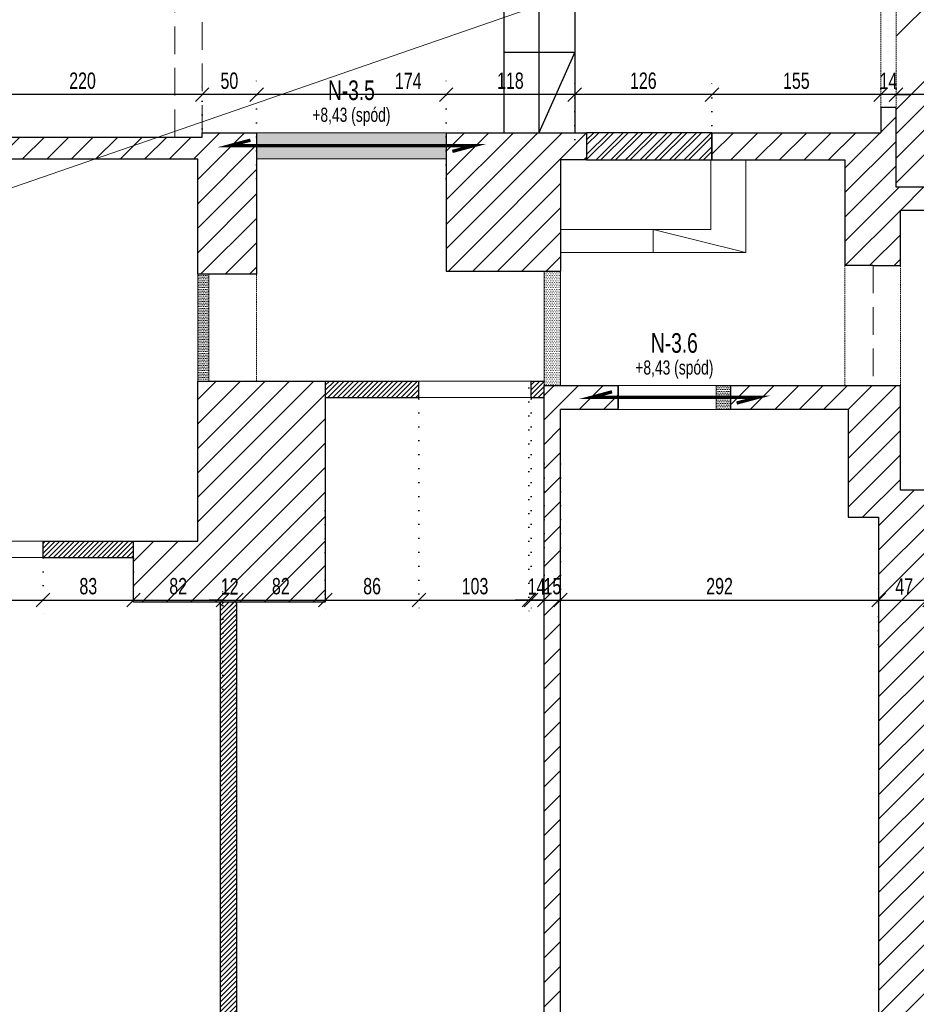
# Model space of a CAD drawing. Header units: millimetres. Extents: x 11149 to 111407, y -107619 to -23630.
# Tile 31 of 245: x 14656 to 15479, y -36200 to -35296. Entities that reach past the tile are written whole.
import ezdxf
from ezdxf.enums import TextEntityAlignment as Align

# ---------------------------------------------------------------- set-up
doc = ezdxf.new("R2010")
doc.units = ezdxf.units.MM
doc.header["$LTSCALE"] = 2
for name, pattern in [('DOT', [6.35, 0, -6.35]), ('HIDDEN', [9.525, 6.35, -3.175]), ('HIDDENX2', [19.05, 12.7, -6.35])]:
    doc.linetypes.add(name, pattern=pattern)
doc.layers.get('0').update_dxf_attribs({"plot": 0})
doc.layers.get('Defpoints').update_dxf_attribs({"color": 1})
for name, color, linetype in [('3DPLAN_A_KRESKOWANIE 1', 253, 'Continuous'), ('3DPLAN_A_OPIS', 8, 'Continuous'), ('A_SCHODY', 6, 'Continuous')]:
    doc.layers.add(name, color=color, linetype=linetype)
for name, color, linetype, lineweight in [('3DPLAN_A_WYSOKOŚCI ZMIANA', 144, 'HIDDENX2', 5), ('A_KRESKOWANIE', 9, 'Continuous', 0), ('A_WYBURZENIA', 6, 'Continuous', 0), ('A_ściany mur', 2, 'Continuous', 30), ('e-cad_opisyNadproża', 7, 'Continuous', 9), ('e-cad_wymiary', 4, 'Continuous', 9), ('Opisy', 7, 'Continuous', 13)]:
    doc.layers.add(name, color=color, linetype=linetype, lineweight=lineweight)
doc.styles.add('e-cad_1', font='arial.ttf', dxfattribs={"width": 0.7})
doc.dimstyles.new('e-cad_1_100_[cm]', dxfattribs={"dimscale": 10, "dimtxt": 1.5, "dimasz": 1.25, "dimexe": 1.25, "dimexo": 0.625, "dimgap": 0.5, "dimtad": 1, "dimdec": 0, "dimrnd": 1, "dimzin": 1, "dimtxsty": 'e-cad_1', "dimblk": 'OBLIQUE', "dimcen": 2.5, "dimclrd": 256, "dimclre": 252, "dimclrt": 7, "dimadec": 0, "dimazin": 0, "dimtfac": 1, "dimtix": 1, "dimtmove": 2, "dimatfit": 3, "dimldrblk": 'NONE', "dimfxl": 60, "dimfxlon": 1, "dimarcsym": 0})
pattern_1 = [(0, (-8846.8284, -11118.418), (0.79375, 1.5875), [0, -1.5875])]
pattern_2 = [(45, (-15000, 214.1482), (-2.24506403, 2.24506403), [])]
pattern_3 = [(45, (13281.13, -30963.905), (-11.22532, 11.22532), [])]

# ---------------------------------------------------------------- blocks, each defined once
blk = doc.blocks.new('_OBLIQUE')
at = {"color": 0, "linetype": 'ByBlock', "lineweight": -2}
blk.add_line((-0.5, -0.5), (0.5, 0.5), dxfattribs=at)
blk = doc.blocks.new('*D207')
at = {"layer": 'Defpoints', "color": 0}
for p in [(15460.12, -35353.36), (15460.12, -35364.89), (15716.12, -35539.4)]:
    blk.add_point(p, dxfattribs=at)
at = {"layer": 'e-cad_wymiary', "color": 252, "linetype": 'DOT', "lineweight": -2}
for p, q in [((15716.12, -35533.15), (15716.12, -35352.39)), ((15460.12, -35359.61), (15460.12, -35377.39))]:
    blk.add_line(p, q, dxfattribs=at)
at = {"layer": 'e-cad_wymiary', "lineweight": -2}
blk.add_line((15716.12, -35364.89), (15460.12, -35364.89), dxfattribs=at)
at = {"layer": 'e-cad_wymiary', "lineweight": -2, "xscale": 12.5, "yscale": 12.5, "zscale": 12.5, "rotation": 180}
blk.add_blockref('_OBLIQUE', (15460.12, -35364.89), dxfattribs=at)
at = {"layer": 'e-cad_wymiary', "lineweight": -2, "xscale": 12.5, "yscale": 12.5, "zscale": 12.5}
blk.add_blockref('_OBLIQUE', (15716.12, -35364.89), dxfattribs=at)
at = {"layer": 'e-cad_wymiary', "color": 7, "insert": (15588.12, -35352.23), "char_height": 15, "attachment_point": 5, "style": 'e-cad_1'}
blk.add_mtext('256', dxfattribs=at)
blk = doc.blocks.new('_None')
blk = doc.blocks.new('*D208')
at = {"layer": 'Defpoints', "color": 0}
for p in [(15446.12, -35353.17), (15460.12, -35353.36), (15446.12, -35364.89)]:
    blk.add_point(p, dxfattribs=at)
at = {"layer": 'e-cad_wymiary', "lineweight": -2}
for p, q in [((15446.12, -35364.89), (15433.62, -35364.89)), ((15460.12, -35364.89), (15446.12, -35364.89)), ((15460.12, -35364.89), (15472.62, -35364.89))]:
    blk.add_line(p, q, dxfattribs=at)
at = {"layer": 'e-cad_wymiary', "color": 252, "linetype": 'DOT', "lineweight": -2}
for p, q in [((15446.12, -35359.42), (15446.12, -35377.39)), ((15460.12, -35359.61), (15460.12, -35377.39))]:
    blk.add_line(p, q, dxfattribs=at)
at = {"layer": 'e-cad_wymiary', "lineweight": -2, "xscale": 12.5, "yscale": 12.5, "zscale": 12.5}
blk.add_blockref('_OBLIQUE', (15446.12, -35364.89), dxfattribs=at)
at = {"layer": 'e-cad_wymiary', "lineweight": -2, "xscale": 12.5, "yscale": 12.5, "zscale": 12.5, "rotation": 180}
blk.add_blockref('_OBLIQUE', (15460.12, -35364.89), dxfattribs=at)
at = {"layer": 'e-cad_wymiary', "color": 7, "insert": (15453.12, -35352.36), "char_height": 15, "attachment_point": 5, "style": 'e-cad_1'}
blk.add_mtext('14', dxfattribs=at)
blk = doc.blocks.new('*D209')
at = {"layer": 'Defpoints', "color": 0}
for p in [(15446.12, -35353.17), (15291.12, -35364.89), (15291.12, -35412.39)]:
    blk.add_point(p, dxfattribs=at)
at = {"layer": 'e-cad_wymiary', "color": 252, "linetype": 'DOT', "lineweight": -2}
for p, q in [((15291.12, -35406.14), (15291.12, -35352.39)), ((15446.12, -35359.42), (15446.12, -35377.39))]:
    blk.add_line(p, q, dxfattribs=at)
at = {"layer": 'e-cad_wymiary', "lineweight": -2}
blk.add_line((15446.12, -35364.89), (15291.12, -35364.89), dxfattribs=at)
at = {"layer": 'e-cad_wymiary', "lineweight": -2, "xscale": 12.5, "yscale": 12.5, "zscale": 12.5, "rotation": 180}
blk.add_blockref('_OBLIQUE', (15291.12, -35364.89), dxfattribs=at)
at = {"layer": 'e-cad_wymiary', "lineweight": -2, "xscale": 12.5, "yscale": 12.5, "zscale": 12.5}
blk.add_blockref('_OBLIQUE', (15446.12, -35364.89), dxfattribs=at)
at = {"layer": 'e-cad_wymiary', "color": 7, "insert": (15368.62, -35352.23), "char_height": 15, "attachment_point": 5, "style": 'e-cad_1'}
blk.add_mtext('155', dxfattribs=at)
blk = doc.blocks.new('*D210')
at = {"layer": 'Defpoints', "color": 0}
for p in [(15165.12, -35364.89), (15165.12, -35412.39), (15291.12, -35412.39)]:
    blk.add_point(p, dxfattribs=at)
at = {"layer": 'e-cad_wymiary', "color": 252, "linetype": 'DOT', "lineweight": -2}
for p, q in [((15165.12, -35406.14), (15165.12, -35352.39)), ((15291.12, -35406.14), (15291.12, -35352.39))]:
    blk.add_line(p, q, dxfattribs=at)
at = {"layer": 'e-cad_wymiary', "lineweight": -2}
blk.add_line((15291.12, -35364.89), (15165.12, -35364.89), dxfattribs=at)
at = {"layer": 'e-cad_wymiary', "lineweight": -2, "xscale": 12.5, "yscale": 12.5, "zscale": 12.5, "rotation": 180}
blk.add_blockref('_OBLIQUE', (15165.12, -35364.89), dxfattribs=at)
at = {"layer": 'e-cad_wymiary', "lineweight": -2, "xscale": 12.5, "yscale": 12.5, "zscale": 12.5}
blk.add_blockref('_OBLIQUE', (15291.12, -35364.89), dxfattribs=at)
at = {"layer": 'e-cad_wymiary', "color": 7, "insert": (15228.12, -35352.23), "char_height": 15, "attachment_point": 5, "style": 'e-cad_1'}
blk.add_mtext('126', dxfattribs=at)
blk = doc.blocks.new('*D211')
at = {"layer": 'Defpoints', "color": 0}
for p in [(15047.12, -35364.89), (15165.12, -35412.39), (15047.12, -35448.32)]:
    blk.add_point(p, dxfattribs=at)
at = {"layer": 'e-cad_wymiary', "color": 252, "linetype": 'DOT', "lineweight": -2}
for p, q in [((15047.12, -35442.07), (15047.12, -35352.39)), ((15165.12, -35406.14), (15165.12, -35352.39))]:
    blk.add_line(p, q, dxfattribs=at)
at = {"layer": 'e-cad_wymiary', "lineweight": -2}
blk.add_line((15165.12, -35364.89), (15047.12, -35364.89), dxfattribs=at)
at = {"layer": 'e-cad_wymiary', "lineweight": -2, "xscale": 12.5, "yscale": 12.5, "zscale": 12.5, "rotation": 180}
blk.add_blockref('_OBLIQUE', (15047.12, -35364.89), dxfattribs=at)
at = {"layer": 'e-cad_wymiary', "lineweight": -2, "xscale": 12.5, "yscale": 12.5, "zscale": 12.5}
blk.add_blockref('_OBLIQUE', (15165.12, -35364.89), dxfattribs=at)
at = {"layer": 'e-cad_wymiary', "color": 7, "insert": (15106.12, -35352.23), "char_height": 15, "attachment_point": 5, "style": 'e-cad_1'}
blk.add_mtext('118', dxfattribs=at)
blk = doc.blocks.new('*D212')
at = {"layer": 'Defpoints', "color": 0}
for p in [(14873.12, -35364.89), (14873.12, -35448.32), (15047.12, -35448.32)]:
    blk.add_point(p, dxfattribs=at)
at = {"layer": 'e-cad_wymiary', "color": 252, "linetype": 'DOT', "lineweight": -2}
for p, q in [((14873.12, -35442.07), (14873.12, -35352.39)), ((15047.12, -35442.07), (15047.12, -35352.39))]:
    blk.add_line(p, q, dxfattribs=at)
at = {"layer": 'e-cad_wymiary', "lineweight": -2}
blk.add_line((15047.12, -35364.89), (14873.12, -35364.89), dxfattribs=at)
at = {"layer": 'e-cad_wymiary', "lineweight": -2, "xscale": 12.5, "yscale": 12.5, "zscale": 12.5, "rotation": 180}
blk.add_blockref('_OBLIQUE', (14873.12, -35364.89), dxfattribs=at)
at = {"layer": 'e-cad_wymiary', "lineweight": -2, "xscale": 12.5, "yscale": 12.5, "zscale": 12.5}
blk.add_blockref('_OBLIQUE', (15047.12, -35364.89), dxfattribs=at)
at = {"layer": 'e-cad_wymiary', "color": 7, "insert": (15012.3, -35352.36), "char_height": 15, "attachment_point": 5, "style": 'e-cad_1'}
blk.add_mtext('174', dxfattribs=at)
blk = doc.blocks.new('*D213')
at = {"layer": 'Defpoints', "color": 0}
for p in [(14823.12, -35364.89), (14823.12, -35402.64), (14873.12, -35448.32)]:
    blk.add_point(p, dxfattribs=at)
at = {"layer": 'e-cad_wymiary', "color": 252, "linetype": 'DOT', "lineweight": -2}
for p, q in [((14823.12, -35396.39), (14823.12, -35352.39)), ((14873.12, -35442.07), (14873.12, -35352.39))]:
    blk.add_line(p, q, dxfattribs=at)
at = {"layer": 'e-cad_wymiary', "lineweight": -2}
blk.add_line((14873.12, -35364.89), (14823.12, -35364.89), dxfattribs=at)
at = {"layer": 'e-cad_wymiary', "lineweight": -2, "xscale": 12.5, "yscale": 12.5, "zscale": 12.5, "rotation": 180}
blk.add_blockref('_OBLIQUE', (14823.12, -35364.89), dxfattribs=at)
at = {"layer": 'e-cad_wymiary', "lineweight": -2, "xscale": 12.5, "yscale": 12.5, "zscale": 12.5}
blk.add_blockref('_OBLIQUE', (14873.12, -35364.89), dxfattribs=at)
at = {"layer": 'e-cad_wymiary', "color": 7, "insert": (14848.12, -35352.23), "char_height": 15, "attachment_point": 5, "style": 'e-cad_1'}
blk.add_mtext('50', dxfattribs=at)
blk = doc.blocks.new('*D214')
at = {"layer": 'Defpoints', "color": 0}
for p in [(14603.49, -35364.89), (14823.12, -35402.64), (14603.49, -35410.34)]:
    blk.add_point(p, dxfattribs=at)
at = {"layer": 'e-cad_wymiary', "color": 252, "linetype": 'DOT', "lineweight": -2}
for p, q in [((14603.49, -35404.09), (14603.49, -35352.39)), ((14823.12, -35396.39), (14823.12, -35352.39))]:
    blk.add_line(p, q, dxfattribs=at)
at = {"layer": 'e-cad_wymiary', "lineweight": -2}
blk.add_line((14823.12, -35364.89), (14603.49, -35364.89), dxfattribs=at)
at = {"layer": 'e-cad_wymiary', "lineweight": -2, "xscale": 12.5, "yscale": 12.5, "zscale": 12.5, "rotation": 180}
blk.add_blockref('_OBLIQUE', (14603.49, -35364.89), dxfattribs=at)
at = {"layer": 'e-cad_wymiary', "lineweight": -2, "xscale": 12.5, "yscale": 12.5, "zscale": 12.5}
blk.add_blockref('_OBLIQUE', (14823.12, -35364.89), dxfattribs=at)
at = {"layer": 'e-cad_wymiary', "color": 7, "insert": (14713.31, -35352.23), "char_height": 15, "attachment_point": 5, "style": 'e-cad_1'}
blk.add_mtext('220', dxfattribs=at)
blk = doc.blocks.new('*D256')
at = {"layer": 'Defpoints', "color": 0}
for p in [(14574.12, -35783.25), (14677.12, -35783.83), (14677.12, -35828.89)]:
    blk.add_point(p, dxfattribs=at)
at = {"layer": 'e-cad_wymiary', "color": 252, "linetype": 'DOT', "lineweight": -2}
for p, q in [((14574.12, -35789.5), (14574.12, -35841.39)), ((14677.12, -35790.08), (14677.12, -35841.39))]:
    blk.add_line(p, q, dxfattribs=at)
at = {"layer": 'e-cad_wymiary', "lineweight": -2}
blk.add_line((14574.12, -35828.89), (14677.12, -35828.89), dxfattribs=at)
at = {"layer": 'e-cad_wymiary', "lineweight": -2, "xscale": 12.5, "yscale": 12.5, "zscale": 12.5, "rotation": 180}
blk.add_blockref('_OBLIQUE', (14574.12, -35828.89), dxfattribs=at)
at = {"layer": 'e-cad_wymiary', "lineweight": -2, "xscale": 12.5, "yscale": 12.5, "zscale": 12.5}
blk.add_blockref('_OBLIQUE', (14677.12, -35828.89), dxfattribs=at)
at = {"layer": 'e-cad_wymiary', "color": 7, "insert": (14625.62, -35816.23), "char_height": 15, "attachment_point": 5, "style": 'e-cad_1'}
blk.add_mtext('103', dxfattribs=at)
blk = doc.blocks.new('*D257')
at = {"layer": 'Defpoints', "color": 0}
for p in [(14677.12, -35783.83), (14760.12, -35784.08), (14760.12, -35828.89)]:
    blk.add_point(p, dxfattribs=at)
at = {"layer": 'e-cad_wymiary', "color": 252, "linetype": 'DOT', "lineweight": -2}
for p, q in [((14677.12, -35790.08), (14677.12, -35841.39)), ((14760.12, -35790.33), (14760.12, -35841.39))]:
    blk.add_line(p, q, dxfattribs=at)
at = {"layer": 'e-cad_wymiary', "lineweight": -2}
blk.add_line((14677.12, -35828.89), (14760.12, -35828.89), dxfattribs=at)
at = {"layer": 'e-cad_wymiary', "lineweight": -2, "xscale": 12.5, "yscale": 12.5, "zscale": 12.5, "rotation": 180}
blk.add_blockref('_OBLIQUE', (14677.12, -35828.89), dxfattribs=at)
at = {"layer": 'e-cad_wymiary', "lineweight": -2, "xscale": 12.5, "yscale": 12.5, "zscale": 12.5}
blk.add_blockref('_OBLIQUE', (14760.12, -35828.89), dxfattribs=at)
at = {"layer": 'e-cad_wymiary', "color": 7, "insert": (14718.62, -35816.23), "char_height": 15, "attachment_point": 5, "style": 'e-cad_1'}
blk.add_mtext('83', dxfattribs=at)
blk = doc.blocks.new('*D258')
at = {"layer": 'Defpoints', "color": 0}
for p in [(14760.12, -35784.08), (14842.12, -35828.89), (14842.12, -35916.8)]:
    blk.add_point(p, dxfattribs=at)
at = {"layer": 'e-cad_wymiary', "color": 252, "linetype": 'DOT', "lineweight": -2}
for p, q in [((14760.12, -35790.33), (14760.12, -35841.39)), ((14842.12, -35910.55), (14842.12, -35816.39))]:
    blk.add_line(p, q, dxfattribs=at)
at = {"layer": 'e-cad_wymiary', "lineweight": -2}
blk.add_line((14760.12, -35828.89), (14842.12, -35828.89), dxfattribs=at)
at = {"layer": 'e-cad_wymiary', "lineweight": -2, "xscale": 12.5, "yscale": 12.5, "zscale": 12.5, "rotation": 180}
blk.add_blockref('_OBLIQUE', (14760.12, -35828.89), dxfattribs=at)
at = {"layer": 'e-cad_wymiary', "lineweight": -2, "xscale": 12.5, "yscale": 12.5, "zscale": 12.5}
blk.add_blockref('_OBLIQUE', (14842.12, -35828.89), dxfattribs=at)
at = {"layer": 'e-cad_wymiary', "color": 7, "insert": (14801.12, -35816.23), "char_height": 15, "attachment_point": 5, "style": 'e-cad_1'}
blk.add_mtext('82', dxfattribs=at)
blk = doc.blocks.new('*D259')
at = {"layer": 'Defpoints', "color": 0}
for p in [(14854.62, -35828.89), (14842.12, -35916.8), (14854.62, -35927.23)]:
    blk.add_point(p, dxfattribs=at)
at = {"layer": 'e-cad_wymiary', "color": 252, "linetype": 'DOT', "lineweight": -2}
for p, q in [((14842.12, -35910.55), (14842.12, -35816.39)), ((14854.62, -35920.98), (14854.62, -35816.39))]:
    blk.add_line(p, q, dxfattribs=at)
at = {"layer": 'e-cad_wymiary', "lineweight": -2}
for p, q in [((14842.12, -35828.89), (14829.62, -35828.89)), ((14842.12, -35828.89), (14854.62, -35828.89)), ((14854.62, -35828.89), (14867.12, -35828.89))]:
    blk.add_line(p, q, dxfattribs=at)
at = {"layer": 'e-cad_wymiary', "lineweight": -2, "xscale": 12.5, "yscale": 12.5, "zscale": 12.5}
blk.add_blockref('_OBLIQUE', (14842.12, -35828.89), dxfattribs=at)
at = {"layer": 'e-cad_wymiary', "lineweight": -2, "xscale": 12.5, "yscale": 12.5, "zscale": 12.5, "rotation": 180}
blk.add_blockref('_OBLIQUE', (14854.62, -35828.89), dxfattribs=at)
at = {"layer": 'e-cad_wymiary', "color": 7, "insert": (14848.37, -35816.36), "char_height": 15, "attachment_point": 5, "style": 'e-cad_1'}
blk.add_mtext('12', dxfattribs=at)
blk = doc.blocks.new('*D260')
at = {"layer": 'Defpoints', "color": 0}
for p in [(14936.12, -35740.47), (14936.12, -35828.89), (14854.62, -35927.23)]:
    blk.add_point(p, dxfattribs=at)
at = {"layer": 'e-cad_wymiary', "color": 252, "linetype": 'DOT', "lineweight": -2}
for p, q in [((14936.12, -35746.72), (14936.12, -35841.39)), ((14854.62, -35920.98), (14854.62, -35816.39))]:
    blk.add_line(p, q, dxfattribs=at)
at = {"layer": 'e-cad_wymiary', "lineweight": -2}
blk.add_line((14854.62, -35828.89), (14936.12, -35828.89), dxfattribs=at)
at = {"layer": 'e-cad_wymiary', "lineweight": -2, "xscale": 12.5, "yscale": 12.5, "zscale": 12.5, "rotation": 180}
blk.add_blockref('_OBLIQUE', (14854.62, -35828.89), dxfattribs=at)
at = {"layer": 'e-cad_wymiary', "lineweight": -2, "xscale": 12.5, "yscale": 12.5, "zscale": 12.5}
blk.add_blockref('_OBLIQUE', (14936.12, -35828.89), dxfattribs=at)
at = {"layer": 'e-cad_wymiary', "color": 7, "insert": (14895.37, -35816.23), "char_height": 15, "attachment_point": 5, "style": 'e-cad_1'}
blk.add_mtext('82', dxfattribs=at)
blk = doc.blocks.new('*D261')
at = {"layer": 'Defpoints', "color": 0}
for p in [(15022.12, -35637.89), (14936.12, -35740.47), (15022.12, -35828.89)]:
    blk.add_point(p, dxfattribs=at)
at = {"layer": 'e-cad_wymiary', "color": 252, "linetype": 'DOT', "lineweight": -2}
for p, q in [((15022.12, -35644.14), (15022.12, -35841.39)), ((14936.12, -35746.72), (14936.12, -35841.39))]:
    blk.add_line(p, q, dxfattribs=at)
at = {"layer": 'e-cad_wymiary', "lineweight": -2}
blk.add_line((14936.12, -35828.89), (15022.12, -35828.89), dxfattribs=at)
at = {"layer": 'e-cad_wymiary', "lineweight": -2, "xscale": 12.5, "yscale": 12.5, "zscale": 12.5, "rotation": 180}
blk.add_blockref('_OBLIQUE', (14936.12, -35828.89), dxfattribs=at)
at = {"layer": 'e-cad_wymiary', "lineweight": -2, "xscale": 12.5, "yscale": 12.5, "zscale": 12.5}
blk.add_blockref('_OBLIQUE', (15022.12, -35828.89), dxfattribs=at)
at = {"layer": 'e-cad_wymiary', "color": 7, "insert": (14979.12, -35816.23), "char_height": 15, "attachment_point": 5, "style": 'e-cad_1'}
blk.add_mtext('86', dxfattribs=at)
blk = doc.blocks.new('*D262')
at = {"layer": 'Defpoints', "color": 0}
for p in [(15022.12, -35637.89), (15125.12, -35637.89), (15125.12, -35828.89)]:
    blk.add_point(p, dxfattribs=at)
at = {"layer": 'e-cad_wymiary', "color": 252, "linetype": 'DOT', "lineweight": -2}
for p, q in [((15022.12, -35644.14), (15022.12, -35841.39)), ((15125.12, -35644.14), (15125.12, -35841.39))]:
    blk.add_line(p, q, dxfattribs=at)
at = {"layer": 'e-cad_wymiary', "lineweight": -2}
blk.add_line((15022.12, -35828.89), (15125.12, -35828.89), dxfattribs=at)
at = {"layer": 'e-cad_wymiary', "lineweight": -2, "xscale": 12.5, "yscale": 12.5, "zscale": 12.5, "rotation": 180}
blk.add_blockref('_OBLIQUE', (15022.12, -35828.89), dxfattribs=at)
at = {"layer": 'e-cad_wymiary', "lineweight": -2, "xscale": 12.5, "yscale": 12.5, "zscale": 12.5}
blk.add_blockref('_OBLIQUE', (15125.12, -35828.89), dxfattribs=at)
at = {"layer": 'e-cad_wymiary', "color": 7, "insert": (15073.62, -35816.23), "char_height": 15, "attachment_point": 5, "style": 'e-cad_1'}
blk.add_mtext('103', dxfattribs=at)
blk = doc.blocks.new('*D263')
at = {"layer": 'Defpoints', "color": 0, "ltscale": 0.5}
for p in [(15123.11, -35627.89), (15137.12, -35697.53), (15137.12, -35828.89)]:
    blk.add_point(p, dxfattribs=at)
at = {"layer": 'e-cad_wymiary', "color": 252, "linetype": 'DOT', "lineweight": -2}
for p, q in [((15123.11, -35634.14), (15123.11, -35841.39)), ((15137.12, -35703.78), (15137.12, -35841.39))]:
    blk.add_line(p, q, dxfattribs=at)
at = {"layer": 'e-cad_wymiary', "lineweight": -2}
for p, q in [((15123.11, -35828.89), (15110.61, -35828.89)), ((15123.11, -35828.89), (15137.12, -35828.89)), ((15137.12, -35828.89), (15149.62, -35828.89))]:
    blk.add_line(p, q, dxfattribs=at)
at = {"layer": 'e-cad_wymiary', "lineweight": -2, "ltscale": 0.5, "xscale": 12.5, "yscale": 12.5, "zscale": 12.5}
blk.add_blockref('_OBLIQUE', (15123.11, -35828.89), dxfattribs=at)
at = {"layer": 'e-cad_wymiary', "lineweight": -2, "ltscale": 0.5, "xscale": 12.5, "yscale": 12.5, "zscale": 12.5, "rotation": 180}
blk.add_blockref('_OBLIQUE', (15137.12, -35828.89), dxfattribs=at)
at = {"layer": 'e-cad_wymiary', "color": 7, "ltscale": 0.5, "insert": (15130.12, -35816.36), "char_height": 15, "attachment_point": 5, "style": 'e-cad_1'}
blk.add_mtext('14', dxfattribs=at)
blk = doc.blocks.new('*D264')
at = {"layer": 'Defpoints', "color": 0}
for p in [(15137.12, -35697.53), (15152.12, -35697.53), (15152.12, -35828.89)]:
    blk.add_point(p, dxfattribs=at)
at = {"layer": 'e-cad_wymiary', "color": 252, "linetype": 'DOT', "lineweight": -2}
for p, q in [((15137.12, -35703.78), (15137.12, -35841.39)), ((15152.12, -35703.78), (15152.12, -35841.39))]:
    blk.add_line(p, q, dxfattribs=at)
at = {"layer": 'e-cad_wymiary', "lineweight": -2}
for p, q in [((15137.12, -35828.89), (15124.62, -35828.89)), ((15137.12, -35828.89), (15152.12, -35828.89)), ((15152.12, -35828.89), (15164.62, -35828.89))]:
    blk.add_line(p, q, dxfattribs=at)
at = {"layer": 'e-cad_wymiary', "lineweight": -2, "xscale": 12.5, "yscale": 12.5, "zscale": 12.5}
blk.add_blockref('_OBLIQUE', (15137.12, -35828.89), dxfattribs=at)
at = {"layer": 'e-cad_wymiary', "lineweight": -2, "xscale": 12.5, "yscale": 12.5, "zscale": 12.5, "rotation": 180}
blk.add_blockref('_OBLIQUE', (15152.12, -35828.89), dxfattribs=at)
at = {"layer": 'e-cad_wymiary', "color": 7, "insert": (15144.62, -35816.23), "char_height": 15, "attachment_point": 5, "style": 'e-cad_1'}
blk.add_mtext('15', dxfattribs=at)
blk = doc.blocks.new('*D265')
at = {"layer": 'Defpoints', "color": 0}
for p in [(15152.12, -35697.53), (15444.12, -35828.89), (15444.12, -35875.98)]:
    blk.add_point(p, dxfattribs=at)
at = {"layer": 'e-cad_wymiary', "color": 252, "linetype": 'DOT', "lineweight": -2}
for p, q in [((15152.12, -35703.78), (15152.12, -35841.39)), ((15444.12, -35869.73), (15444.12, -35816.39))]:
    blk.add_line(p, q, dxfattribs=at)
at = {"layer": 'e-cad_wymiary', "lineweight": -2}
blk.add_line((15152.12, -35828.89), (15444.12, -35828.89), dxfattribs=at)
at = {"layer": 'e-cad_wymiary', "lineweight": -2, "xscale": 12.5, "yscale": 12.5, "zscale": 12.5, "rotation": 180}
blk.add_blockref('_OBLIQUE', (15152.12, -35828.89), dxfattribs=at)
at = {"layer": 'e-cad_wymiary', "lineweight": -2, "xscale": 12.5, "yscale": 12.5, "zscale": 12.5}
blk.add_blockref('_OBLIQUE', (15444.12, -35828.89), dxfattribs=at)
at = {"layer": 'e-cad_wymiary', "color": 7, "insert": (15298.12, -35816.23), "char_height": 15, "attachment_point": 5, "style": 'e-cad_1'}
blk.add_mtext('292', dxfattribs=at)
blk = doc.blocks.new('*D266')
at = {"layer": 'Defpoints', "color": 0}
for p in [(15491.12, -35828.89), (15444.12, -35875.98), (15491.12, -35875.98)]:
    blk.add_point(p, dxfattribs=at)
at = {"layer": 'e-cad_wymiary', "color": 252, "linetype": 'DOT', "lineweight": -2}
for p, q in [((15444.12, -35869.73), (15444.12, -35816.39)), ((15491.12, -35869.73), (15491.12, -35816.39))]:
    blk.add_line(p, q, dxfattribs=at)
at = {"layer": 'e-cad_wymiary', "lineweight": -2}
blk.add_line((15444.12, -35828.89), (15491.12, -35828.89), dxfattribs=at)
at = {"layer": 'e-cad_wymiary', "lineweight": -2, "xscale": 12.5, "yscale": 12.5, "zscale": 12.5, "rotation": 180}
blk.add_blockref('_OBLIQUE', (15444.12, -35828.89), dxfattribs=at)
at = {"layer": 'e-cad_wymiary', "lineweight": -2, "xscale": 12.5, "yscale": 12.5, "zscale": 12.5}
blk.add_blockref('_OBLIQUE', (15491.12, -35828.89), dxfattribs=at)
at = {"layer": 'e-cad_wymiary', "color": 7, "insert": (15467.62, -35816.39), "char_height": 15, "attachment_point": 5, "style": 'e-cad_1'}
blk.add_mtext('47', dxfattribs=at)

msp = doc.modelspace()

# ---------------------------------------------------------------- hatches: boundary and pattern name
at = {"layer": '3DPLAN_A_KRESKOWANIE 1'}
h = msp.add_hatch(dxfattribs=at)
h.set_pattern_fill('ANSI31', color=256, scale=5, style=0)
h.set_pattern_definition(pattern_3)
h.paths.add_polyline_path([(15291.12, -35399.89), (15291.12, -35424.89), (15322.12, -35424.89), (15413.12, -35424.89), (15413.12, -35521.89), (15439.12, -35521.89), (15464.12, -35521.89), (15464.12, -35470.89), (15716.12, -35470.89), (15716.12, -35478.89), (15728.12, -35478.89), (15728.12, -35449.89), (15460.12, -35449.89), (15460.12, -35376.89), (15446.12, -35376.89), (15446.12, -35399.89)])
h = msp.add_hatch(dxfattribs=at)
h.set_pattern_fill('ANSI31', color=256, scale=5, style=0)
h.set_pattern_definition(pattern_3)
h.paths.add_polyline_path([(14603.49, -35403.89), (14603.49, -35423.89), (14819.12, -35423.89), (14819.12, -35529.89), (14873.12, -35529.89), (14873.12, -35399.89), (14823.12, -35399.89), (14823.12, -35403.89), (14798.12, -35403.89)])
h = msp.add_hatch(dxfattribs=at)
h.set_pattern_fill('ANSI31', color=256, scale=5, style=0)
h.set_pattern_definition(pattern_3)
h.paths.add_polyline_path([(15047.12, -35423.89), (15047.12, -35399.89), (15100.12, -35399.89), (15132.12, -35399.89), (15165.12, -35399.89), (15176.12, -35399.89), (15176.12, -35424.89), (15152.12, -35424.89), (15152.12, -35488.89), (15152.12, -35509.89), (15152.12, -35526.89), (15137.12, -35526.89), (15047.12, -35526.89)])
h = msp.add_hatch(dxfattribs=at)
h.set_pattern_fill('ANSI31', color=256, scale=5, style=0)
h.set_pattern_definition(pattern_3)
h.paths.add_polyline_path([(14760.12, -35774.89), (14760.12, -35787.39), (14760.12, -35830.89), (14842.12, -35830.89), (14854.62, -35830.89), (14936.12, -35830.89), (14936.12, -35643.89), (14936.12, -35631.89), (14936.12, -35627.89), (14829.12, -35627.89), (14819.12, -35627.89), (14819.12, -35774.89)])
h = msp.add_hatch(dxfattribs=at)
h.set_pattern_fill('ANSI31', color=256, scale=5, style=0)
h.set_pattern_definition(pattern_3)
h.paths.add_polyline_path([(15049.12, -36356.89), (15049.12, -36442.89), (15229.12, -36442.89), (15229.12, -36357.89), (15152.12, -36357.89), (15152.12, -35653.89), (15205.12, -35653.89), (15205.12, -35631.89), (15152.12, -35631.89), (15137.12, -35631.89), (15137.12, -35643.89), (15137.12, -36356.89)])
h = msp.add_hatch(dxfattribs=at)
h.set_pattern_fill('ANSI31', color=256, scale=5, style=0)
h.set_pattern_definition(pattern_3)
h.paths.add_polyline_path([(15308.12, -35631.89), (15308.12, -35653.89), (15416.12, -35653.89), (15416.12, -35752.89), (15444.12, -35752.89), (15444.12, -36304.89), (15416.12, -36304.89), (15416.12, -36357.89), (15344.12, -36357.89), (15344.12, -36442.89), (15525.12, -36442.89), (15525.12, -36354.89), (15491.12, -36354.89), (15491.12, -35938.39), (15491.12, -35925.89), (15491.12, -35746.89), (15561.12, -35746.89), (15561.12, -35727.89), (15464.12, -35727.89), (15464.12, -35631.89), (15439.12, -35631.89)])
at = {"layer": '3DPLAN_A_OPIS', "lineweight": 0, "transparency": 33554687}
h = msp.add_hatch(dxfattribs=at)
h.set_pattern_fill('ANSI32', color=1)
h.set_pattern_definition([(45, (7e-12, 214.148), (-6.735192, 6.735192), []), (45, (4.49, 214.148), (-6.735192, 6.735192), [])])
h.paths.add_polyline_path([(15176.12, -35399.89), (15176.12, -35424.89), (15290.12, -35424.89), (15291.12, -35424.89), (15291.12, -35399.89)])
h = msp.add_hatch(dxfattribs=at)
h.set_pattern_fill('ANSI31', color=1)
h.set_pattern_definition([(45, (-15708.4828, 6028.1694), (-2.24506403, 2.24506403), [])])
h.paths.add_polyline_path([(15022.12, -35627.89), (14936.12, -35627.89), (14936.12, -35642.89), (15022.12, -35642.89), (15022.12, -35627.89)], is_closed=False)
h.paths.add_polyline_path([(15137.12, -35627.89), (15137.12, -35642.89), (15125.12, -35642.89), (15125.12, -35627.89)])
h = msp.add_hatch(dxfattribs=at)
h.set_pattern_fill('ANSI31', color=1)
h.set_pattern_definition(pattern_2)
h.paths.add_polyline_path([(14677.12, -35789.89), (14760.12, -35789.89), (14760.12, -35774.89), (14677.12, -35774.89)])
h = msp.add_hatch(dxfattribs=at)
h.set_pattern_fill('ANSI31', color=1)
h.set_pattern_definition(pattern_2)
h.paths.add_polyline_path([(14839.62, -35830.89), (14839.62, -36303.89), (14854.62, -36303.89), (14854.62, -35830.89)])
at = {"layer": 'A_KRESKOWANIE', "transparency": 33554687}
h = msp.add_hatch(dxfattribs=at)
h.set_pattern_fill('ANSI34', color=256, scale=5)
h.set_pattern_definition([(45, (7e-12, 214.15), (-67.35192, 67.35192), []), (45, (22.45, 214.15), (-67.35192, 67.35192), []), (45, (44.9, 214.15), (-67.35192, 67.35192), []), (45, (67.35, 214.15), (-67.35192, 67.35192), [])])
h.paths.add_polyline_path([(15460.12, -35256.89), (15460.12, -35111.89), (15460.12, -34934.89), (15460.12, -34801.89), (15525.12, -34801.89), (15640.12, -34801.89), (15826.12, -34801.89), (15941.12, -34801.89), (16013.12, -34801.89), (16013.12, -34854.89), (16062.12, -34854.89), (16062.12, -34796.89), (16562.12, -34796.89), (16562.12, -34927.89), (16610.12, -34927.89), (16610.12, -34936.89), (16610.12, -35066.89), (16610.12, -35462.89), (16562.12, -35462.89), (16562.12, -35727.89), (16058.12, -35727.89), (16058.12, -35676.89), (16046.12, -35676.89), (16046.12, -35655.89), (16046.12, -35479.89), (16062.12, -35479.89), (16062.12, -35403.89), (16015.12, -35403.89), (16015.12, -35449.89), (15728.12, -35449.89), (15460.12, -35449.89), (15460.12, -35376.89)])
h.paths.add_polyline_path([(15728.12, -35449.89), (15728.12, -35478.89), (15728.12, -35598.89), (15728.12, -35727.89), (16012.12, -35727.89), (16012.12, -35676.89), (16024.12, -35676.89), (16024.12, -35655.89), (16046.12, -35655.89), (16046.12, -35479.89), (16015.12, -35479.89), (16015.12, -35449.89)])
at = {"layer": 'A_WYBURZENIA', "transparency": 33554687}
h = msp.add_hatch(dxfattribs=at)
h.set_pattern_fill('DOTS', color=256)
h.set_pattern_definition(pattern_1)
h.paths.add_polyline_path([(14873.12, -35399.89), (14873.12, -35423.89), (15047.12, -35423.89), (15047.12, -35399.89)])
h = msp.add_hatch(dxfattribs=at)
h.set_pattern_fill('DOTS', color=256)
h.set_pattern_definition(pattern_1)
h.paths.add_polyline_path([(14819.12, -35529.89), (14819.12, -35627.89), (14829.12, -35627.89), (14829.12, -35529.89)])
h = msp.add_hatch(dxfattribs=at)
h.set_pattern_fill('DOTS', color=256)
h.set_pattern_definition(pattern_1)
h.paths.add_polyline_path([(15137.12, -35526.89), (15137.12, -35631.89), (15152.12, -35631.89), (15152.12, -35526.89)])
h = msp.add_hatch(dxfattribs=at)
h.set_pattern_fill('DOTS', color=256)
h.set_pattern_definition(pattern_1)
h.paths.add_polyline_path([(15295.12, -35631.89), (15295.12, -35653.89), (15308.12, -35653.89), (15308.12, -35631.89)])

# ---------------------------------------------------------------- linework, layer by layer
at = {"layer": '3DPLAN_A_OPIS', "color": 1, "lineweight": 30}
for p, q in [((14936.12, -35627.89), (15022.12, -35627.89)), ((15022.12, -35642.89), (15022.12, -35627.89)), ((15125.12, -35642.89), (15125.12, -35627.89)), ((15125.12, -35627.89), (15137.12, -35627.89)), ((14936.12, -35642.89), (15022.12, -35642.89)), ((15125.12, -35642.89), (15137.12, -35642.89)), ((14677.12, -35789.89), (14677.12, -35774.89)), ((14677.12, -35774.89), (14760.12, -35774.89)), ((14677.12, -35789.89), (14760.12, -35789.89)), ((14839.62, -35830.89), (14839.62, -36303.89)), ((14854.62, -35830.89), (14854.62, -36303.89))]:
    msp.add_line(p, q, dxfattribs=at)
at = {"layer": '3DPLAN_A_OPIS', "color": 1, "lineweight": 5}
for p, q in [((15022.12, -35627.89), (15125.12, -35627.89)), ((15022.12, -35642.89), (15125.12, -35642.89)), ((14574.12, -35774.89), (14677.12, -35774.89)), ((14574.12, -35789.89), (14677.12, -35789.89))]:
    msp.add_line(p, q, dxfattribs=at)
at = {"layer": '3DPLAN_A_OPIS', "color": 1, "lineweight": 30}
msp.add_lwpolyline([(15176.12, -35424.89), (15291.12, -35424.89), (15291.12, -35399.89), (15176.12, -35399.89)], close=True, dxfattribs=at)
at = {"layer": '3DPLAN_A_WYSOKOŚCI ZMIANA'}
for p, q in [((14798.12, -35403.89), (14798.12, -35251.89)), ((14823.12, -35399.89), (14823.12, -35251.89)), ((15176.12, -35399.89), (15291.12, -35399.89)), ((15176.12, -35424.89), (15291.12, -35424.89)), ((15439.12, -35521.89), (15439.12, -35631.89))]:
    msp.add_line(p, q, dxfattribs=at)
at = {"layer": 'A_SCHODY'}
for p, q in [((15100.12, -35251.89), (15100.12, -35399.89)), ((15132.12, -35251.89), (15132.12, -35399.89)), ((15165.12, -35251.89), (15165.12, -35399.89)), ((15100.12, -35325.89), (15165.12, -35325.89)), ((15165.12, -35325.89), (15132.12, -35399.89))]:
    msp.add_line(p, q, dxfattribs=at)
at = {"layer": 'A_WYBURZENIA', "transparency": 33554687}
for p, q in [((15290.12, -35424.89), (15290.12, -35488.89)), ((15322.12, -35424.89), (15322.12, -35509.89)), ((15152.12, -35488.89), (15290.12, -35488.89)), ((15237.12, -35509.89), (15237.12, -35488.89)), ((15237.12, -35488.89), (15322.12, -35509.89)), ((15322.12, -35509.89), (15152.12, -35509.89)), ((15205.12, -35631.89), (15308.12, -35631.89)), ((15205.12, -35653.89), (15308.12, -35653.89))]:
    msp.add_line(p, q, dxfattribs=at)
for points in [[(14873.12, -35399.89), (15047.12, -35399.89), (15047.12, -35423.89), (14873.12, -35423.89)], [(14819.12, -35627.89), (14829.12, -35627.89), (14829.12, -35529.89), (14819.12, -35529.89)], [(15137.12, -35631.89), (15152.12, -35631.89), (15152.12, -35526.89), (15137.12, -35526.89)], [(15295.12, -35631.89), (15308.12, -35631.89), (15308.12, -35653.89), (15295.12, -35653.89)]]:
    msp.add_lwpolyline(points, close=True, dxfattribs=at)
at = {"layer": 'A_ściany mur', "color": 4, "linetype": 'HIDDEN', "lineweight": 5, "ltscale": 0.1}
for p, q in [((15446.12, -35256.89), (15446.12, -35376.89)), ((15460.12, -35256.89), (15460.12, -35376.89)), ((14873.12, -35529.89), (14873.12, -35627.89)), ((15413.12, -35521.89), (15413.12, -35631.89)), ((15464.12, -35521.89), (15464.12, -35631.89))]:
    msp.add_line(p, q, dxfattribs=at)
at = {"layer": 'A_ściany mur', "ltscale": 0.1}
for p, q in [((15460.12, -35376.89), (15446.12, -35376.89)), ((15446.12, -35376.89), (15446.12, -35399.89)), ((15460.12, -35449.89), (15460.12, -35376.89)), ((14603.49, -35403.89), (14823.12, -35403.89)), ((14823.12, -35403.89), (14823.12, -35399.89)), ((14823.12, -35399.89), (14873.12, -35399.89)), ((14873.12, -35399.89), (14873.12, -35529.89)), ((15047.12, -35399.89), (15047.12, -35526.89)), ((15047.12, -35399.89), (15176.12, -35399.89)), ((15176.12, -35399.89), (15176.12, -35424.89)), ((15291.12, -35399.89), (15446.12, -35399.89)), ((15291.12, -35399.89), (15291.12, -35424.89)), ((14603.49, -35423.89), (14819.12, -35423.89)), ((14819.12, -35529.89), (14819.12, -35423.89)), ((15176.12, -35424.89), (15152.12, -35424.89)), ((15152.12, -35424.89), (15152.12, -35526.89)), ((15291.12, -35424.89), (15413.12, -35424.89)), ((15413.12, -35424.89), (15413.12, -35521.89)), ((15728.12, -35449.89), (15460.12, -35449.89)), ((15464.12, -35470.89), (15716.12, -35470.89)), ((15464.12, -35521.89), (15464.12, -35470.89)), ((14873.12, -35529.89), (14819.12, -35529.89)), ((15047.12, -35526.89), (15152.12, -35526.89)), ((15439.12, -35521.89), (15413.12, -35521.89)), ((15439.12, -35521.89), (15464.12, -35521.89)), ((14819.12, -35627.89), (14936.12, -35627.89)), ((14819.12, -35774.89), (14819.12, -35627.89)), ((14936.12, -35627.89), (14936.12, -35830.89)), ((15137.12, -35631.89), (15205.12, -35631.89)), ((15137.12, -36356.89), (15137.12, -35631.89)), ((15205.12, -35653.89), (15205.12, -35631.89)), ((15205.12, -35631.89), (15205.12, -35652.89)), ((15308.12, -35631.89), (15308.12, -35653.89)), ((15308.12, -35631.89), (15439.12, -35631.89)), ((15439.12, -35631.89), (15464.12, -35631.89)), ((15464.12, -35727.89), (15464.12, -35631.89)), ((15152.12, -36357.89), (15152.12, -35653.89)), ((15205.12, -35653.89), (15152.12, -35653.89)), ((15416.12, -35653.89), (15308.12, -35653.89)), ((15416.12, -35653.89), (15416.12, -35752.89)), ((15561.12, -35727.89), (15464.12, -35727.89)), ((15416.12, -35752.89), (15444.12, -35752.89)), ((15444.12, -35752.89), (15444.12, -36304.89)), ((14760.12, -35830.89), (14760.12, -35774.89)), ((14760.12, -35774.89), (14819.12, -35774.89)), ((14936.12, -35830.89), (14760.12, -35830.89))]:
    msp.add_line(p, q, dxfattribs=at)
at = {"layer": 'Opisy'}
msp.add_line((11781.49, -36442.89), (16677.49, -34747.89), dxfattribs=at)
at = {"layer": 'Opisy', "color": 161, "const_width": 3}
for points in [[(15052.81, -35417.07), (15072.12, -35411.89), (14848.12, -35411.89), (14867.44, -35406.71)], [(15313.81, -35648.07), (15333.12, -35642.89), (15180.12, -35642.89), (15199.44, -35637.71)]]:
    msp.add_lwpolyline(points, dxfattribs=at)

# ---------------------------------------------------------------- texts
at = {"layer": 'e-cad_opisyNadproża', "ltscale": 0.08, "style": 'e-cad_1', "width": 0.7}
for s, height, p in [('N-3.5', 18, (14960.12, -35351.89)), ('+8,43 (spód)', 13, (14960.12, -35376.89)), ('N-3.6', 18, (15256.62, -35583.89)), ('+8,43 (spód)', 13, (15256.62, -35608.89))]:
    msp.add_text(s, height=height, dxfattribs=at).set_placement(p, align=Align.TOP_CENTER)

# ---------------------------------------------------------------- dimensions: what is measured, and where the dimension line sits
at = {"layer": 'e-cad_wymiary'}
for base, p1, p2, picture, middle in [((14603.49, -35364.89), (14823.12, -35402.64), (14603.49, -35410.34), '*D214', (14713.31, -35352.23)), ((14823.12, -35364.89), (14873.12, -35448.32), (14823.12, -35402.64), '*D213', (14848.12, -35352.23)), ((15047.12, -35364.89), (15165.12, -35412.39), (15047.12, -35448.32), '*D211', (15106.12, -35352.23)), ((15165.12, -35364.89), (15291.12, -35412.39), (15165.12, -35412.39), '*D210', (15228.12, -35352.23)), ((15291.12, -35364.89), (15446.12, -35353.17), (15291.12, -35412.39), '*D209', (15368.62, -35352.23)), ((15446.12, -35364.89), (15460.12, -35353.36), (15446.12, -35353.17), '*D208', (15453.12, -35352.36)), ((15460.12, -35364.89), (15716.12, -35539.4), (15460.12, -35353.36), '*D207', (15588.12, -35352.23)), ((15137.12, -35828.89), (15123.11, -35627.89), (15137.12, -35697.53), '*D263', (15130.12, -35816.36)), ((15022.12, -35828.89), (14936.12, -35740.47), (15022.12, -35637.89), '*D261', (14979.12, -35816.23)), ((15125.12, -35828.89), (15022.12, -35637.89), (15125.12, -35637.89), '*D262', (15073.62, -35816.23)), ((15152.12, -35828.89), (15137.12, -35697.53), (15152.12, -35697.53), '*D264', (15144.62, -35816.23)), ((15444.12, -35828.89), (15152.12, -35697.53), (15444.12, -35875.98), '*D265', (15298.12, -35816.23)), ((14936.12411467, -35828.88925649), (14854.62411467, -35927.23319268), (14936.12411467, -35740.46792872), '*D260', (14895.37411467, -35816.23066167)), ((14677.12, -35828.89), (14574.12, -35783.25), (14677.12, -35783.83), '*D256', (14625.62, -35816.23)), ((14760.12, -35828.89), (14677.12, -35783.83), (14760.12, -35784.08), '*D257', (14718.62, -35816.23)), ((14842.12, -35828.89), (14760.12, -35784.08), (14842.12, -35916.8), '*D258', (14801.12, -35816.23)), ((14854.62411467, -35828.88925649), (14842.12411467, -35916.79937905), (14854.62411467, -35927.23319268), '*D259', (14848.37411467, -35816.35856072)), ((15491.12, -35828.89), (15444.12, -35875.98), (15491.12, -35875.98), '*D266', (15467.62, -35816.39))]:
    dim = msp.add_linear_dim(base=base, p1=p1, p2=p2, dimstyle='e-cad_1_100_[cm]', dxfattribs=at)
    dim.commit()
    dim.dimension.update_dxf_attribs({"geometry": picture, "text_midpoint": middle})
dim = msp.add_linear_dim(base=(14873.12, -35364.89), p1=(15047.12, -35448.32), p2=(14873.12, -35448.32), dimstyle='e-cad_1_100_[cm]', dxfattribs=at)
dim.commit()
dim.dimension.update_dxf_attribs({"geometry": '*D212', "text_midpoint": (15012.3, -35352.36), "dimtype": 160})

doc.saveas('drawing.dxf')
